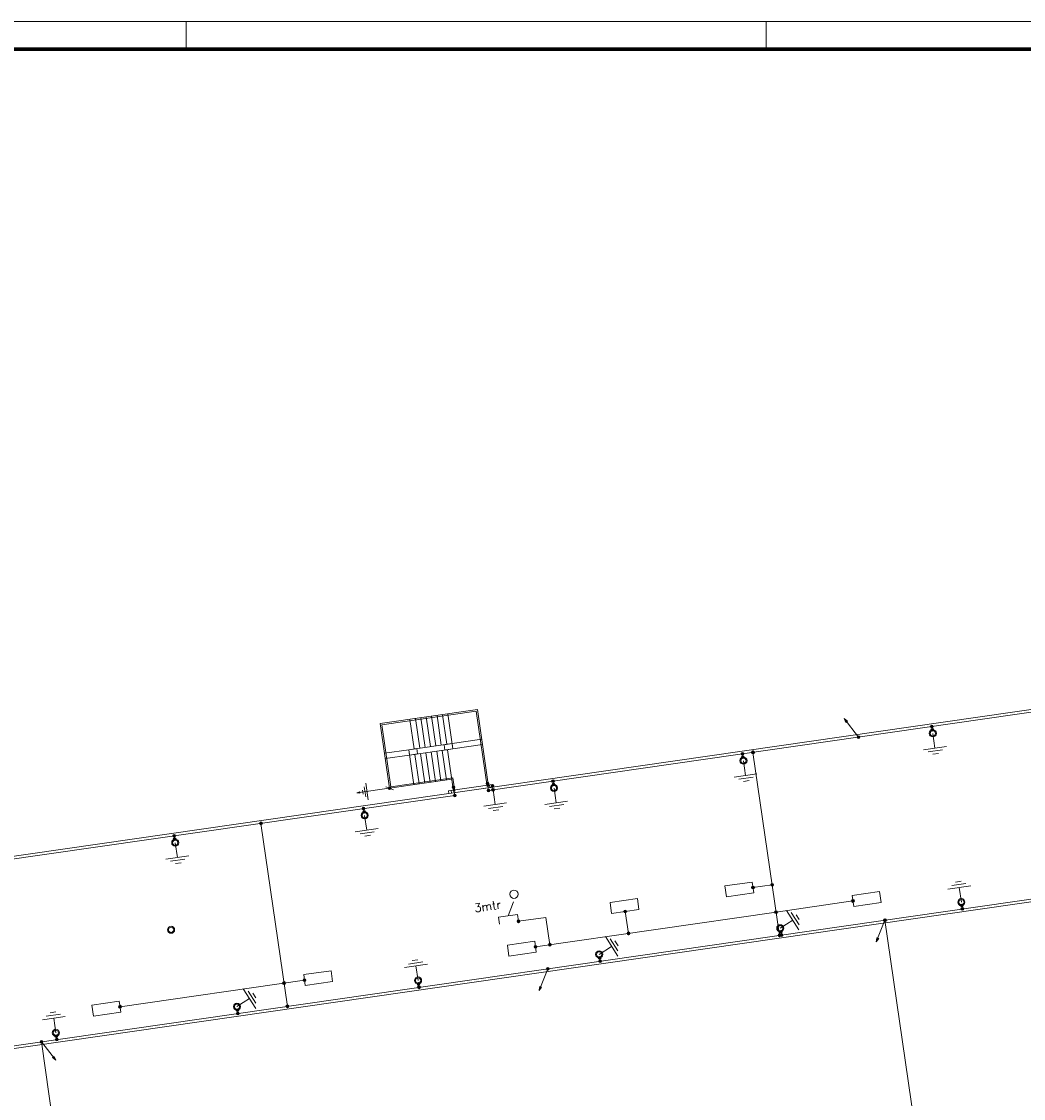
# Model space of a CAD drawing. Header units: millimetres. Extents: x -1609 to 2109, y 0 to 841.
# Tile 7 of 65: x -900 to -537, y 451 to 841. Entities that reach past the tile are written whole.
import ezdxf

# ---------------------------------------------------------------- set-up
doc = ezdxf.new("R2010")
doc.units = ezdxf.units.MM
for name, color, linetype, lineweight in [('a. Symbolen', 7, 'Continuous', 18), ('a_Gebouw_0.20', 251, 'Continuous', 20), ('a_Tekst 25', 7, 'Continuous', 25), ('b_Aardelektrode', 10, 'Continuous', 18), ('b_Al_50mm²', 10, 'Continuous', 18), ('b_Cu_50mm²', 10, 'Continuous', 18), ('b_Spits', 10, 'Continuous', 18), ('b_Verbinding', 10, 'Continuous', 18)]:
    doc.layers.add(name, color=color, linetype=linetype, lineweight=lineweight)
doc.layers.add('RVB_ALG_TEKENBLAD_ALGEMEEN', color=2, linetype='Continuous')
doc.styles.get("Standard").update_dxf_attribs({"font": 'txt.shx'})

# ---------------------------------------------------------------- blocks, each defined once
blk = doc.blocks.new('LOSMEETKOPL')
at = {"color": 0, "linetype": 'Continuous'}
for p, q in [((0, 0), (-1, -1.73)), ((-0.5, 0.33), (-0.5, -0.33)), ((-0.3, 0.52), (-0.3, -0.52)), ((-0.1, 0.59), (-0.1, -0.59)), ((0, 0), (1, 1.73)), ((0.1, 0.59), (0.1, -0.59)), ((0.3, 0.52), (0.3, -0.52)), ((0.5, 0.33), (0.5, -0.33))]:
    blk.add_line(p, q, dxfattribs=at)
blk.add_circle((0, 0), 0.6, dxfattribs=at)
blk = doc.blocks.new('PIJL')
at = {"linetype": 'Continuous'}
for p, q in [((-425, -736), (0, 0)), ((-425, -736), (-380, -589)), ((-425, -736), (-320, -624)), ((-377, -597), (-414, -716)), ((-414, -716), (-328, -625)), ((-374, -605), (-402, -697)), ((-402, -697), (-337, -626)), ((-371, -612), (-391, -677)), ((-391, -677), (-345, -627)), ((-320, -624), (-380, -589)), ((-368, -620), (-379, -657)), ((-379, -657), (-353, -629)), ((-328, -625), (-377, -597)), ((-337, -626), (-374, -605)), ((-345, -627), (-371, -612)), ((-353, -629), (-368, -620)), ((-365, -627), (-368, -638)), ((-368, -638), (-361, -630)), ((-361, -630), (-365, -627))]:
    blk.add_line(p, q, dxfattribs=at)
blk = doc.blocks.new('A$C617B9A07')
at = {"layer": 'b_Verbinding'}
blk.add_hatch(color=256, dxfattribs=at).paths.add_polyline_path([(48, 1, 1), (-52, 1, 1)])
at = {"layer": 'b_Verbinding', "linetype": 'Continuous'}
blk.add_circle((-2, 1), 50, dxfattribs=at)
blk = doc.blocks.new('A$C6218D69D')
at = {"layer": 'a. Symbolen'}
for radius in [129, 129, 95]:
    blk.add_circle((0, 0), radius, dxfattribs=at)
blk = doc.blocks.new('A$C6218DA18')
at = {"layer": 'b_Verbinding'}
blk.add_circle((-2, 1), 50, dxfattribs=at)
blk.add_blockref('A$C617B9A07', (0, 0), dxfattribs=at)
blk = doc.blocks.new('A$C621C7B22')
at = {"layer": 'b_Aardelektrode', "transparency": 33554687}
for p, q in [((536, -418), (536, 418)), ((536, 0), (0, 0)), ((641, -261), (641, 261)), ((745, -104), (745, 104))]:
    blk.add_line(p, q, dxfattribs=at)
blk = doc.blocks.new('*U10')
at = {"color": 1, "linetype": 'Continuous', "lineweight": 18}
blk.add_lwpolyline([(-1609, 0), (0, 0), (0, 841), (-1609, 841)], close=True, dxfattribs=at)
at = {"color": 1, "linetype": 'Continuous', "lineweight": 18, "flags": 128}
for points in [[(-840, 841), (-840, 831)], [(-630, 841), (-630, 831)]]:
    blk.add_lwpolyline(points, dxfattribs=at)
at = {"color": 5, "linetype": 'Continuous', "lineweight": 70}
blk.add_lwpolyline([(-1599, 10), (-10, 10), (-10, 831), (-1599, 831)], close=True, dxfattribs=at)

msp = doc.modelspace()

# ---------------------------------------------------------------- linework, layer by layer
at = {"layer": 'a. Symbolen'}
for points in [[(-744.9, 561.5), (-729.06, 563.79), (-729.2, 564.77), (-745.04, 562.49)], [(-745.04, 562.49), (-744.05, 562.63), (-743.91, 561.64), (-744.9, 561.5)], [(-730.19, 564.63), (-729.2, 564.77), (-729.06, 563.79), (-730.05, 563.64)]]:
    msp.add_lwpolyline(points, close=True, dxfattribs=at)
at = {"layer": 'a_Gebouw_0.20'}
for p, q in [((-286.76, 627.66), (-1259.44, 487.33)), ((-769.74, 586.83), (-734.55, 591.91)), ((-753.47, 578.24), (-755.02, 588.96)), ((-751.52, 578.52), (-753.07, 589.24)), ((-749.57, 578.8), (-751.12, 589.52)), ((-747.62, 579.08), (-749.17, 589.8)), ((-745.68, 579.36), (-747.22, 590.08)), ((-743.45, 577.69), (-745.27, 590.36)), ((-730.55, 564.13), (-734.55, 591.91)), ((-766.36, 563.44), (-769.74, 586.83)), ((-757.47, 577.66), (-759.02, 588.38)), ((-755.42, 577.95), (-756.97, 588.67)), ((-759.42, 577.38), (-743.73, 579.64)), ((-757.59, 564.71), (-759.42, 577.38)), ((-759.14, 575.43), (-743.45, 577.69)), ((-745.8, 566.41), (-747.34, 577.13)), ((-743.21, 562.3), (-745.39, 577.41)), ((-755.64, 564.99), (-757.19, 575.71)), ((-753.59, 565.28), (-755.14, 576)), ((-751.64, 565.57), (-753.19, 576.29)), ((-749.7, 565.85), (-751.24, 576.57)), ((-747.75, 566.13), (-749.29, 576.85)), ((-766.36, 563.44), (-743.85, 566.69)), ((-286.76, 558.02), (-998.54, 455.33))]:
    msp.add_line(p, q, dxfattribs=at)
for points in [[(-731.03, 564.06), (-734.97, 591.35), (-769.18, 586.42), (-765.94, 564), (-743.43, 567.25), (-742.73, 562.37)], [(-733.01, 581.19), (-743.73, 579.64)], [(-759.42, 577.38), (-768.19, 576.11)], [(-732.72, 579.24), (-743.45, 577.69)], [(-759.14, 575.43), (-767.91, 574.16)]]:
    msp.add_lwpolyline(points, dxfattribs=at)
for points in [[(-759.14, 575.43), (-759.42, 577.38), (-756.49, 577.8), (-756.21, 575.85)], [(-746.37, 577.27), (-746.65, 579.22), (-743.73, 579.64), (-743.45, 577.69)], [(-644.39, 524.11), (-634.5, 525.54), (-635.07, 529.5), (-644.96, 528.07)], [(-685.96, 518.12), (-676.07, 519.54), (-676.64, 523.5), (-686.53, 522.07)], [(-588.39, 522.09), (-598.29, 520.66), (-598.86, 524.62), (-588.96, 526.05)], [(-723.14, 502.65), (-713.24, 504.08), (-713.81, 508.04), (-723.71, 506.61)], [(-796.87, 492.01), (-786.97, 493.44), (-787.55, 497.4), (-797.44, 495.97)], [(-873.58, 480.94), (-863.68, 482.37), (-864.25, 486.33), (-874.15, 484.9)]]:
    msp.add_lwpolyline(points, close=True, dxfattribs=at)
msp.add_circle((-721.32, 525.09), 1.5, dxfattribs=at)
at = {"layer": 'b_Al_50mm²'}
for p, q in [((-286.25, 626.73), (-730.58, 562.62)), ((-634.77, 576.44), (-625.21, 510.19)), ((-743.19, 563.88), (-742.76, 560.86)), ((-730.94, 565.15), (-730.58, 562.62)), ((-742.76, 560.86), (-1258.31, 486.48)), ((-286, 559.14), (-1001.32, 455.94)), ((-812.92, 550.74), (-803.36, 484.48)), ((-627.85, 528.52), (-634.78, 527.52)), ((-626.43, 518.62), (-598.57, 522.64)), ((-626.43, 518.62), (-713.52, 506.06)), ((-681.01, 518.83), (-679.87, 510.91)), ((-709.76, 516.7), (-719.65, 515.28)), ((-719.65, 515.28), (-719.65, 515.28)), ((-708.33, 506.81), (-709.76, 516.7)), ((-586.97, 515.72), (-540.65, 194.68)), ((-797.16, 493.99), (-863.97, 484.35)), ((-892.44, 471.64), (-846.12, 150.61))]:
    msp.add_line(p, q, dxfattribs=at)
at = {"layer": 'b_Al_50mm²', "color": 3}
for p, q in [((-569.82, 584.59), (-569.99, 585.79)), ((-638.41, 574.7), (-638.58, 575.89)), ((-706.99, 564.8), (-707.16, 566)), ((-729.03, 563.79), (-728.9, 562.86)), ((-775.57, 554.91), (-775.75, 556.1)), ((-844.16, 545.01), (-844.33, 546.21)), ((-559.13, 520.96), (-558.96, 519.76)), ((-624.7, 511.5), (-624.53, 510.3)), ((-690.28, 502.03), (-690.11, 500.84)), ((-755.85, 492.57), (-755.68, 491.38)), ((-821.43, 483.11), (-821.26, 481.91)), ((-887, 473.65), (-886.83, 472.45))]:
    msp.add_line(p, q, dxfattribs=at)
at = {"layer": 'b_Al_50mm²', "linetype": 'Continuous'}
for p, q in [((-778.24, 561.73), (-765.62, 563.55)), ((-778.24, 561.73), (-777.16, 562.15)), ((-778.24, 561.73), (-777.09, 561.63)), ((-778.07, 561.75), (-777.2, 562.09)), ((-777.14, 561.67), (-778.07, 561.75)), ((-777.9, 561.78), (-777.23, 562.04)), ((-777.18, 561.72), (-777.9, 561.78)), ((-777.73, 561.8), (-777.26, 561.99)), ((-777.22, 561.76), (-777.73, 561.8)), ((-777.56, 561.83), (-777.29, 561.93)), ((-777.27, 561.8), (-777.56, 561.83)), ((-777.39, 561.85), (-777.32, 561.88)), ((-777.31, 561.84), (-777.39, 561.85)), ((-777.32, 561.88), (-777.31, 561.84)), ((-777.29, 561.93), (-777.27, 561.8)), ((-777.26, 561.99), (-777.22, 561.76)), ((-777.23, 562.04), (-777.18, 561.72)), ((-777.2, 562.09), (-777.14, 561.67)), ((-777.16, 562.15), (-777.09, 561.63)), ((-776.12, 562.79), (-775.9, 561.31)), ((-775.54, 564.01), (-775, 560.3)), ((-774.96, 565.23), (-774.1, 559.29))]:
    msp.add_line(p, q, dxfattribs=at)
at = {"layer": 'b_Spits', "linetype": 'Continuous'}
for p, q in [((-723.47, 517.25), (-721.43, 522.36)), ((-726.94, 516.75), (-720.01, 517.75)), ((-726.58, 514.28), (-726.94, 516.75)), ((-719.65, 515.28), (-720.01, 517.75))]:
    msp.add_line(p, q, dxfattribs=at)
at = {"layer": 'b_Verbinding'}
for centre in [(-596.52, 581.96), (-634.77, 576.44), (-730.93, 565.14), (-743.18, 563.87), (-730.56, 562.61), (-729.12, 564.28), (-742.75, 560.85), (-812.92, 550.74), (-634.78, 527.52), (-627.85, 528.52), (-598.57, 522.64), (-681.01, 518.83), (-626.43, 518.62), (-719.65, 515.28), (-586.97, 515.72), (-679.87, 510.91), (-708.33, 506.81), (-625.21, 510.2), (-713.52, 506.06), (-709.08, 498.1), (-804.58, 492.93), (-797.16, 494), (-863.97, 484.37), (-803.37, 484.5), (-892.44, 471.64)]:
    msp.add_circle(centre, 0.5, dxfattribs=at)

# ---------------------------------------------------------------- block references
at = {"xscale": 0.009999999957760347, "yscale": 0.009999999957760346, "zscale": 0.009999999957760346, "rotation": 360}
for p in [(-569.64, 583.31), (-638.22, 573.42), (-706.81, 563.52), (-775.39, 553.63), (-843.97, 543.73), (-559.31, 522.23), (-845.48, 512.22), (-624.89, 512.77), (-690.46, 503.31), (-756.04, 493.85), (-821.61, 484.39), (-887.19, 474.93)]:
    msp.add_blockref('A$C6218D69D', p, dxfattribs=at)
at = {"layer": 'b_Al_50mm²', "color": 3, "xscale": 0.009999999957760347, "yscale": 0.009999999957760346, "zscale": 0.009999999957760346}
for p in [(-569.99, 585.79), (-569.82, 584.59), (-638.58, 575.89), (-638.41, 574.7), (-707.16, 566), (-706.99, 564.8), (-728.9, 562.86), (-775.75, 556.1), (-775.57, 554.91), (-844.33, 546.21), (-844.16, 545.01), (-559.13, 520.96), (-558.96, 519.76), (-624.7, 511.5), (-624.39, 510.3), (-690.28, 502.03), (-690.11, 500.84), (-755.85, 492.57), (-755.68, 491.38), (-821.43, 483.11), (-821.26, 481.91), (-887.01, 473.65), (-886.83, 472.45)]:
    msp.add_blockref('A$C6218DA18', p, dxfattribs=at)
at = {"layer": 'b_Al_50mm²', "color": 3, "yscale": 0.009999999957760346, "zscale": 0.009999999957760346}
for p, xscale, rotation in [((-569.64, 583.31), -0.009999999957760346, 98.21000000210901), ((-638.22, 573.42), -0.009999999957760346, 98.21000000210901), ((-728.9, 562.86), -0.009999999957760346, 98.21000000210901), ((-706.81, 563.52), -0.009999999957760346, 98.21000000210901), ((-775.39, 553.63), -0.009999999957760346, 98.21000000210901), ((-843.97, 543.73), -0.009999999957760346, 98.21000000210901), ((-559.31, 522.23), 0.009999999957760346, 98.20999999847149), ((-624.89, 512.77), 0.009999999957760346, 32.65395477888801), ((-690.46, 503.31), 0.009999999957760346, 32.65395477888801), ((-756.04, 493.85), 0.009999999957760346, 98.20999999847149), ((-821.61, 484.39), 0.009999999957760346, 32.65395477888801), ((-887.19, 474.93), 0.009999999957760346, 98.20999999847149)]:
    msp.add_blockref('A$C621C7B22', p, dxfattribs=dict(at, xscale=xscale, rotation=rotation))
at = {"layer": 'b_Cu_50mm²', "yscale": 0.009999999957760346, "zscale": 0.009999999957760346}
for p, xscale, rotation in [((-596.52, 581.96), -0.009999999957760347, 188.2099999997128), ((-586.97, 515.72), 0.009999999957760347, 8.209999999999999), ((-709.08, 498.1), 0.009999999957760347, 8.209999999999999), ((-892.44, 471.64), -0.009999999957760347, 8.210000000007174)]:
    msp.add_blockref('PIJL', p, dxfattribs=dict(at, xscale=xscale, rotation=rotation))
at = {"layer": 'b_Verbinding', "xscale": 0.009999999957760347, "yscale": 0.009999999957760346, "zscale": 0.009999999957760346}
for p in [(-596.5, 581.96), (-634.74, 576.44), (-730.91, 565.14), (-743.16, 563.86), (-730.54, 562.6), (-729.1, 564.28), (-742.72, 560.84), (-812.9, 550.73), (-634.76, 527.52), (-627.83, 528.51), (-598.55, 522.64), (-680.99, 518.82), (-626.4, 518.62), (-719.63, 515.27), (-586.94, 515.71), (-679.85, 510.91), (-708.3, 506.8), (-625.19, 510.19), (-713.5, 506.05), (-709.06, 498.09), (-804.56, 492.93), (-797.14, 494), (-863.94, 484.36), (-803.34, 484.49), (-892.42, 471.64)]:
    msp.add_blockref('A$C617B9A07', p, dxfattribs=at)
at = {"layer": 'b_Verbinding', "linetype": 'Continuous', "xscale": 0.749999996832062, "yscale": 0.7499999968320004, "zscale": 0.7499999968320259, "rotation": 278.2099999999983}
msp.add_blockref('LOSMEETKOPL', (-766.36, 563.44), dxfattribs=at)
at = {"layer": 'RVB_ALG_TEKENBLAD_ALGEMEEN', "transparency": 16777216}
msp.add_blockref('*U10', (0, 0), dxfattribs=at)

# ---------------------------------------------------------------- texts
at = {"layer": 'a_Tekst 25', "linetype": 'Continuous', "insert": (-726.31, 522.88), "char_height": 3, "width": 20.5, "attachment_point": 3, "rotation": 8.21}
msp.add_mtext('3mtr', dxfattribs=at)

doc.saveas('drawing.dxf')
